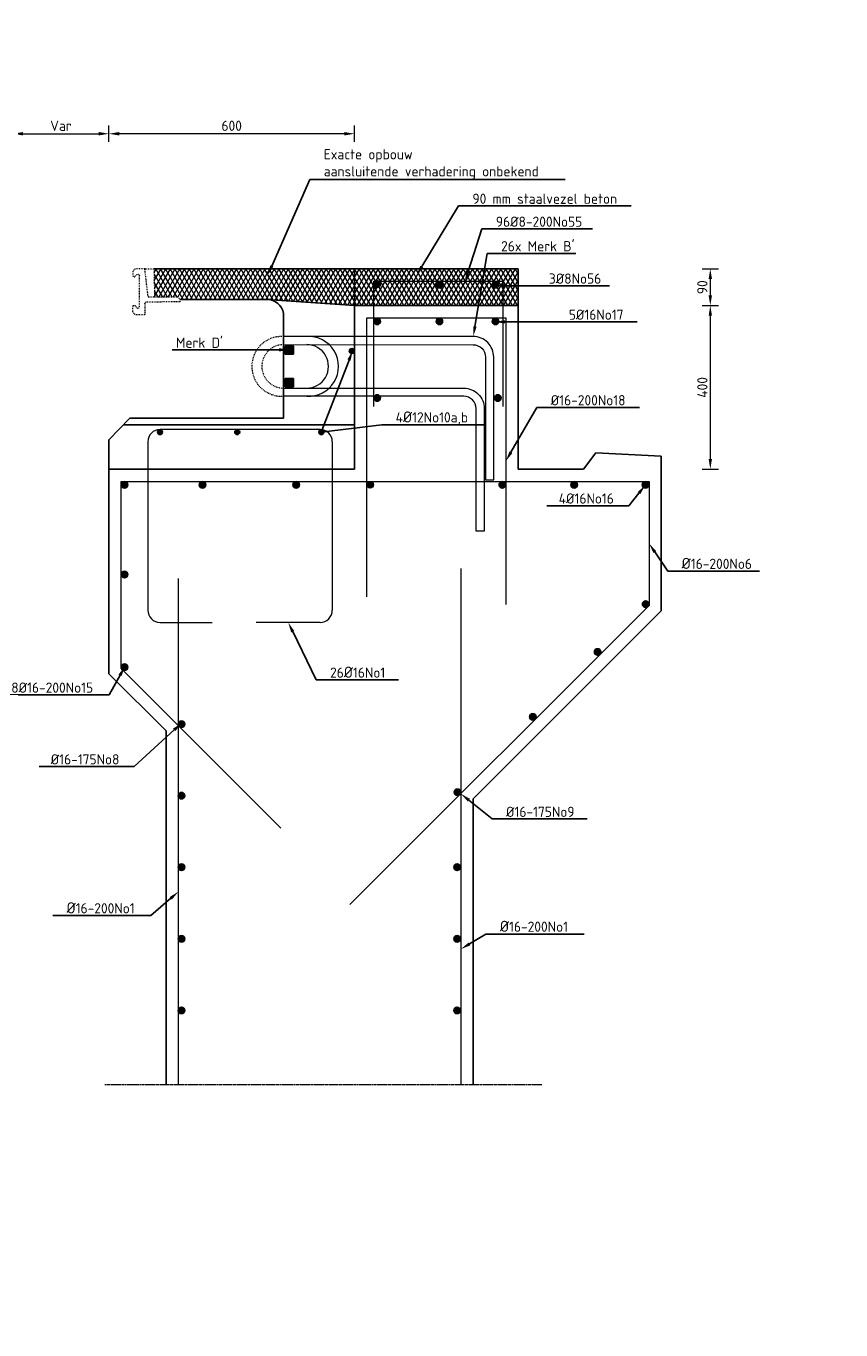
# Model space of a CAD drawing. Header units: millimetres. Extents: x -8028558 to 327273, y -63352 to 83293.
# Tile 36 of 195: x 755 to 2746, y -13234 to -10046. Entities that reach past the tile are written whole.
import ezdxf
from ezdxf import colors
from ezdxf.entities.mleader import LeaderData, LeaderLine
from ezdxf.math import Vec2, Vec3

# ---------------------------------------------------------------- set-up
doc = ezdxf.new("R2010")
doc.units = ezdxf.units.MM
doc.linetypes.add('NLCS-HIDDEN', pattern=[4, 2, -2])
doc.linetypes.add('XX-AFBREEK', pattern=[7, 4, -1, 1, -1])
for name, color, linetype, lineweight in [('B-CO-BC-AFBREEKLIJN-G', 7, 'XX-AFBREEK', 18), ('B-CO-BC-BETONVORM-GD', 90, 'Continuous', 25), ('B-CO-BC-STORTNAAD-GD', 10, 'BC-STORTNAAD', 25), ('B-CO-BC-WAPENING-G', 170, 'Continuous', 18), ('B-CO-BC-WAPENING-GD', 130, 'Continuous', 25), ('B-CO-BC-WAPENING-GN', 150, 'NLCS-HIDDEN', 13), ('B-CO-BC-WAPENING_HOOFDWAPENING-G', 170, 'Continuous', 18), ('B-CO-SC-STAALVORM-A', 252, 'Continuous', 18), ('B-CO-SC-STAALVORM-AD', 252, 'Continuous', 18), ('B-CO-SC-STAALVORM-GN', 10, 'NLCS-HIDDEN', 13), ('B-CO-VH-VERHARDING_ASFALT-A', 252, 'Continuous', 18), ('B-CO-VH-VERHARDING_ASFALT-GD', 252, 'Continuous', 25), ('V-CO-BC-OVERIGMATERIAAL-M', 7, 'Continuous', 18), ('X-XX-AL-M', 7, 'Continuous', 18), ('X-XX-AL-T25', 7, 'Continuous', 25), ('X-XX-AL-VERWIJZING-T25', 7, 'Continuous', 25)]:
    doc.layers.add(name, color=color, linetype=linetype, lineweight=lineweight)
doc.styles.add('NLCS-ISO-MM10-T25', font='NLCS-ISO.ttf', dxfattribs={"height": 25})
doc.linetypes.add('BC-STORTNAAD', pattern='A,15,-1,[175,NLCS.SHX,S=1,R=0,X=0,Y=0],-1', length=17)
doc.dimstyles.new('NLCS-MM10-T25-PIJL_L0_H4', dxfattribs={"dimscale": 10, "dimtxt": 2.5, "dimasz": 2.5, "dimexe": 2, "dimexo": 2, "dimgap": 0.7, "dimtad": 1, "dimdec": 0, "dimzin": 0, "dimdsep": 46, "dimtxsty": 'NLCS-ISO-MM10-T25', "dimcen": 0, "dimdle": 2, "dimclrd": 256, "dimclre": 256, "dimclrt": 256, "dimadec": 4, "dimazin": 0, "dimtfac": 1, "dimtdec": 3, "dimtofl": 0, "dimtmove": 0, "dimatfit": 3, "dimfxl": 2, "dimfxlon": 1, "dimtfillclr": 256, "dimtolj": 1, "dimtzin": 0, "dimlwd": -1, "dimlwe": -1, "dimarcsym": 0})
pattern_1 = [(45, (29559.305, -2e-12), (-2.8284271, 2.8284271), []), (45, (29559.305, 2.4284), (-2.8284271, 2.8284271), []), (45, (29559.305, 2.5284), (-2.8284271, 2.8284271), []), (45, (29559.305, 2.6284), (-2.8284271, 2.8284271), [])]
pattern_2 = [(45, (29576.305, -2e-12), (-2.8284271, 2.8284271), []), (45, (29576.305, 2.4284), (-2.8284271, 2.8284271), []), (45, (29576.305, 2.5284), (-2.8284271, 2.8284271), []), (45, (29576.305, 2.6284), (-2.8284271, 2.8284271), [])]

# ---------------------------------------------------------------- blocks, each defined once
blk = doc.blocks.new('*D1825')
at = {"layer": 'X-XX-AL-M', "transparency": 16777216}
for p, q in [((722.7, -10328.9), (722.7, -10288.9)), ((957.5, -10328.9), (957.5, -10288.9)), ((747.7, -10308.9), (932.5, -10308.9))]:
    blk.add_line(p, q, dxfattribs=at)
for points in [[(747.7, -10304.7), (747.7, -10313.1), (722.7, -10308.9)], [(932.5, -10304.7), (932.5, -10313.1), (957.5, -10308.9)]]:
    blk.add_solid(points, dxfattribs=at)
at = {"layer": 'X-XX-AL-M', "transparency": 16777216, "insert": (840.1, -10289.4), "char_height": 25, "attachment_point": 5, "style": 'NLCS-ISO-MM10-T25'}
blk.add_mtext('\\A1;Var', dxfattribs=at)
blk = doc.blocks.new('*D1820')
at = {"layer": 'X-XX-AL-M', "transparency": 16777216}
for p, q in [((957.5, -10328.9), (957.5, -10288.9)), ((1557.5, -10328.9), (1557.5, -10288.9)), ((1532.5, -10308.9), (982.5, -10308.9))]:
    blk.add_line(p, q, dxfattribs=at)
for points in [[(982.5, -10304.7), (982.5, -10313.1), (957.5, -10308.9)], [(1532.5, -10304.7), (1532.5, -10313.1), (1557.5, -10308.9)]]:
    blk.add_solid(points, dxfattribs=at)
at = {"layer": 'X-XX-AL-M', "transparency": 16777216, "insert": (1257.5, -10289.4), "char_height": 25, "attachment_point": 5, "style": 'NLCS-ISO-MM10-T25'}
blk.add_mtext('\\A1;600', dxfattribs=at)
blk = doc.blocks.new('*D1821')
at = {"layer": 'X-XX-AL-M', "transparency": 16777216}
for p, q in [((2407.2, -10729.1), (2447.2, -10729.1)), ((2427.2, -10754.1), (2427.2, -11104.1)), ((2407.2, -11129.1), (2447.2, -11129.1))]:
    blk.add_line(p, q, dxfattribs=at)
for points in [[(2423.1, -10754.1), (2431.4, -10754.1), (2427.2, -10729.1)], [(2423.1, -11104.1), (2431.4, -11104.1), (2427.2, -11129.1)]]:
    blk.add_solid(points, dxfattribs=at)
at = {"layer": 'X-XX-AL-M', "transparency": 16777216, "insert": (2407.7, -10929.1), "char_height": 25, "attachment_point": 5, "rotation": 90, "style": 'NLCS-ISO-MM10-T25'}
blk.add_mtext('\\A1;400', dxfattribs=at)
blk = doc.blocks.new('*D1822')
at = {"layer": 'X-XX-AL-M', "transparency": 16777216}
for p, q in [((2407.2, -10639.1), (2447.2, -10639.1)), ((2427.2, -10664.1), (2427.2, -10704.1)), ((2407.2, -10729.1), (2447.2, -10729.1))]:
    blk.add_line(p, q, dxfattribs=at)
for points in [[(2423.1, -10664.1), (2431.4, -10664.1), (2427.2, -10639.1)], [(2423.1, -10704.1), (2431.4, -10704.1), (2427.2, -10729.1)]]:
    blk.add_solid(points, dxfattribs=at)
at = {"layer": 'X-XX-AL-M', "transparency": 16777216, "insert": (2407.7, -10684.1), "char_height": 25, "attachment_point": 5, "rotation": 90, "style": 'NLCS-ISO-MM10-T25'}
blk.add_mtext('\\A1;90', dxfattribs=at)

msp = doc.modelspace()

# ---------------------------------------------------------------- hatches: boundary and pattern name
at = {"layer": 'B-CO-SC-STAALVORM-A'}
h = msp.add_hatch(dxfattribs=at)
h.set_pattern_fill('ACO-STAAL', color=256, pattern_type=2)
h.set_pattern_definition([(45, (29576.2354, -3452.862), (-2.8284271, 2.8284271), []), (45, (29576.2354, -3450.4335), (-2.8284271, 2.8284271), []), (45, (29576.2354, -3450.3335), (-2.8284271, 2.8284271), []), (45, (29576.2354, -3450.2335), (-2.8284271, 2.8284271), [])])
h.paths.add_polyline_path([(1620.7, -10676.5, 1), (1604.7, -10676.5, 1)])
h = msp.add_hatch(dxfattribs=at)
h.set_pattern_fill('ACO-STAAL', color=256, pattern_type=2)
h.set_pattern_definition([(45, (29559.305, -3454.4003), (-2.8284271, 2.8284271), []), (45, (29559.305, -3451.972), (-2.8284271, 2.8284271), []), (45, (29559.305, -3451.872), (-2.8284271, 2.8284271), []), (45, (29559.305, -3451.772), (-2.8284271, 2.8284271), [])])
h.paths.add_polyline_path([(1773.1, -10678, 1), (1757.1, -10678, 1)])
h = msp.add_hatch(dxfattribs=at)
h.set_pattern_fill('ACO-STAAL', color=256, pattern_type=2)
h.set_pattern_definition([(45, (29542.305, -3454.4003), (-2.8284271, 2.8284271), []), (45, (29542.305, -3451.972), (-2.8284271, 2.8284271), []), (45, (29542.305, -3451.872), (-2.8284271, 2.8284271), []), (45, (29542.305, -3451.772), (-2.8284271, 2.8284271), [])])
h.paths.add_polyline_path([(1909.9, -10678, 1), (1893.9, -10678, 1)])
h = msp.add_hatch(dxfattribs=at)
h.set_pattern_fill('ACO-STAAL', color=256, pattern_type=2)
h.set_pattern_definition(pattern_2)
h.paths.add_polyline_path([(1620.8, -10767.6, 1), (1604.8, -10767.6, 1)])
h = msp.add_hatch(dxfattribs=at)
h.set_pattern_fill('ACO-STAAL', color=256, pattern_type=2)
h.set_pattern_definition(pattern_1)
h.paths.add_polyline_path([(1773.1, -10767.6, 1), (1757.1, -10767.6, 1)])
h = msp.add_hatch(dxfattribs=at)
h.set_pattern_fill('ACO-STAAL', color=256, pattern_type=2)
h.set_pattern_definition([(45, (29542.305, -2e-12), (-2.8284271, 2.8284271), []), (45, (29542.305, 2.4284), (-2.8284271, 2.8284271), []), (45, (29542.305, 2.5284), (-2.8284271, 2.8284271), []), (45, (29542.305, 2.6284), (-2.8284271, 2.8284271), [])])
h.paths.add_polyline_path([(1909.9, -10767.6, 1), (1893.9, -10767.6, 1)])
h = msp.add_hatch(dxfattribs=at)
h.set_pattern_fill('ACO-STAAL', color=256, pattern_type=2)
h.set_pattern_definition(pattern_2)
h.paths.add_polyline_path([(1620.8, -10955, 1), (1604.8, -10955, 1)])
h = msp.add_hatch(dxfattribs=at)
h.set_pattern_fill('ACO-STAAL', color=256, pattern_type=2)
h.set_pattern_definition([(45, (29548.7065, -2e-12), (-2.8284271, 2.8284271), []), (45, (29548.7065, 2.4284), (-2.8284271, 2.8284271), []), (45, (29548.7065, 2.5284), (-2.8284271, 2.8284271), []), (45, (29548.7065, 2.6284), (-2.8284271, 2.8284271), [])])
h.paths.add_polyline_path([(1916.3, -10955, 1), (1900.3, -10955, 1)])
h = msp.add_hatch(dxfattribs=at)
h.set_pattern_fill('ACO-STAAL', color=256, pattern_type=2)
h.set_pattern_definition(pattern_1)
h.paths.add_polyline_path([(1003.6, -11167.2, 1), (987.6, -11167.2, 1)])
h = msp.add_hatch(dxfattribs=at)
h.set_pattern_fill('ACO-STAAL', color=256, pattern_type=2)
h.set_pattern_definition(pattern_1)
h.paths.add_polyline_path([(1194.4, -11167.2, 1), (1178.4, -11167.2, 1)])
h = msp.add_hatch(dxfattribs=at)
h.set_pattern_fill('ACO-STAAL', color=256, pattern_type=2)
h.set_pattern_definition(pattern_1)
h.paths.add_polyline_path([(1423, -11167.2, 1), (1407, -11167.2, 1)])
h = msp.add_hatch(dxfattribs=at)
h.set_pattern_fill('ACO-STAAL', color=256, pattern_type=2)
h.set_pattern_definition(pattern_1)
h.paths.add_polyline_path([(1603.8, -11167.2, 1), (1587.8, -11167.2, 1)])
h = msp.add_hatch(dxfattribs=at)
h.set_pattern_fill('ACO-STAAL', color=256, pattern_type=2)
h.set_pattern_definition(pattern_1)
h.paths.add_polyline_path([(1926.9, -11167.2, 1), (1910.9, -11167.2, 1)])
h = msp.add_hatch(dxfattribs=at)
h.set_pattern_fill('ACO-STAAL', color=256, pattern_type=2)
h.set_pattern_definition(pattern_1)
h.paths.add_polyline_path([(2102.6, -11167.2, 1), (2086.6, -11167.2, 1)])
h = msp.add_hatch(dxfattribs=at)
h.set_pattern_fill('ACO-STAAL', color=256, pattern_type=2)
h.set_pattern_definition(pattern_1)
h.paths.add_polyline_path([(2277, -11167.2, 1), (2261, -11167.2, 1)])
h = msp.add_hatch(dxfattribs=at)
h.set_pattern_fill('ACO-STAAL', color=256, pattern_type=2)
h.set_pattern_definition(pattern_1)
h.paths.add_polyline_path([(1003.6, -11386.8, 1), (987.6, -11386.8, 1)])
h = msp.add_hatch(dxfattribs=at)
h.set_pattern_fill('ACO-STAAL', color=256, pattern_type=2)
h.set_pattern_definition(pattern_1)
h.paths.add_polyline_path([(2277.2, -11459.3, 1), (2261.2, -11459.3, 1)])
h = msp.add_hatch(dxfattribs=at)
h.set_pattern_fill('ACO-STAAL', color=256, pattern_type=2)
h.set_pattern_definition(pattern_1)
h.paths.add_polyline_path([(2159.8, -11576, 1), (2143.8, -11576, 1)])
h = msp.add_hatch(dxfattribs=at)
h.set_pattern_fill('ACO-STAAL', color=256, pattern_type=2)
h.set_pattern_definition(pattern_1)
h.paths.add_polyline_path([(1003.6, -11613.3, 1), (987.6, -11613.3, 1)])
h = msp.add_hatch(dxfattribs=at)
h.set_pattern_fill('ACO-STAAL', color=256, pattern_type=2)
h.set_pattern_definition(pattern_1)
h.paths.add_polyline_path([(2001.6, -11734.6, 1), (1985.6, -11734.6, 1)])
h = msp.add_hatch(dxfattribs=at)
h.set_pattern_fill('ACO-STAAL', color=256, pattern_type=2)
h.set_pattern_definition(pattern_1)
h.paths.add_polyline_path([(1142.7, -11752.4, 1), (1126.7, -11752.4, 1)])
h = msp.add_hatch(dxfattribs=at)
h.set_pattern_fill('ACO-STAAL', color=256, pattern_type=2)
h.set_pattern_definition(pattern_1)
h.paths.add_polyline_path([(1142.7, -11927.4, 1), (1126.7, -11927.4, 1)])
h = msp.add_hatch(dxfattribs=at)
h.set_pattern_fill('ACO-STAAL', color=256, pattern_type=2)
h.set_pattern_definition(pattern_1)
h.paths.add_polyline_path([(1817.4, -11919.1, 1), (1801.4, -11919.1, 1)])
h = msp.add_hatch(dxfattribs=at)
h.set_pattern_fill('ACO-STAAL', color=256, pattern_type=2)
h.set_pattern_definition(pattern_1)
h.paths.add_polyline_path([(1142.7, -12102.4, 1), (1126.7, -12102.4, 1)])
h = msp.add_hatch(dxfattribs=at)
h.set_pattern_fill('ACO-STAAL', color=256, pattern_type=2)
h.set_pattern_definition(pattern_1)
h.paths.add_polyline_path([(1816.2, -12102.4, 1), (1800.2, -12102.4, 1)])
h = msp.add_hatch(dxfattribs=at)
h.set_pattern_fill('ACO-STAAL', color=256, pattern_type=2)
h.set_pattern_definition(pattern_1)
h.paths.add_polyline_path([(1142.7, -12277.4, 1), (1126.7, -12277.4, 1)])
h = msp.add_hatch(dxfattribs=at)
h.set_pattern_fill('ACO-STAAL', color=256, pattern_type=2)
h.set_pattern_definition(pattern_1)
h.paths.add_polyline_path([(1816.2, -12277.4, 1), (1800.2, -12277.4, 1)])
h = msp.add_hatch(dxfattribs=at)
h.set_pattern_fill('ACO-STAAL', color=256, pattern_type=2)
h.set_pattern_definition(pattern_1)
h.paths.add_polyline_path([(1142.7, -12452.4, 1), (1126.7, -12452.4, 1)])
h = msp.add_hatch(dxfattribs=at)
h.set_pattern_fill('ACO-STAAL', color=256, pattern_type=2)
h.set_pattern_definition(pattern_1)
h.paths.add_polyline_path([(1816.2, -12452.4, 1), (1800.2, -12452.4, 1)])
at = {"layer": 'B-CO-SC-STAALVORM-AD'}
h = msp.add_hatch(dxfattribs=at)
h.set_pattern_fill('ACO-STAAL', color=256, pattern_type=2)
h.set_pattern_definition(pattern_1)
h.paths.add_polyline_path([(1557, -10840, 1), (1545, -10840, 1)])
h = msp.add_hatch(dxfattribs=at)
h.set_pattern_fill('ACO-STAAL', color=256, pattern_type=2)
h.set_pattern_definition(pattern_1)
h.paths.add_polyline_path([(1088.4, -11038.6, 1), (1076.4, -11038.6, 1)])
h = msp.add_hatch(dxfattribs=at)
h.set_pattern_fill('ACO-STAAL', color=256, pattern_type=2)
h.set_pattern_definition(pattern_1)
h.paths.add_polyline_path([(1277.1, -11038.6, 1), (1265.1, -11038.6, 1)])
h = msp.add_hatch(dxfattribs=at)
h.set_pattern_fill('ACO-STAAL', color=256, pattern_type=2)
h.set_pattern_definition(pattern_1)
h.paths.add_polyline_path([(1482.5, -11038.5, 1), (1470.5, -11038.5, 1)])
at = {"layer": 'B-CO-VH-VERHARDING_ASFALT-A'}
h = msp.add_hatch(dxfattribs=at)
h.set_pattern_fill('AVH-ASFALT', color=256, scale=10, pattern_type=2)
h.set_pattern_definition([(60, (29559.305, -2e-12), (-8.660254, 5), []), (120, (29559.305, -2e-12), (-8.660254, -5), [])])
h.paths.add_polyline_path([(-355.9, -10729.1), (-302.8, -10639.1), (-642.3, -10639.1), (-642.3, -10729.1)])
h.paths.add_polyline_path([(-302.8, -10639.1), (-355.9, -10729.1), (122.7, -10729.1), (330.6, -10714.3, -0.035381), (336.5, -10713.9), (345.1, -10713.9), (389.2, -10639.1)])
h.paths.add_polyline_path([(389.2, -10639.1), (345.1, -10713.9), (549, -10713.9), (554.5, -10708.4), (611.2, -10708.4), (612.3, -10639.1)])
h.paths.add_polyline_path([(1343.7, -10713.9, -0.035381), (1349.6, -10714.3), (1514.2, -10726), (1561.6, -10639.1), (1067.8, -10639.1), (1068.9, -10708.4), (1125.6, -10708.4), (1131.2, -10713.9)])
h.paths.add_polyline_path([(1957.5, -10729.1), (1957.5, -10639.1), (1561.6, -10639.1), (1514.2, -10726), (1557.5, -10729.1)])
at = {"layer": 'X-XX-AL-T25', "true_color": 0x636466}
h = msp.add_hatch(color=251, dxfattribs=at)
h.dxf.hatch_style = 1
h.paths.add_polyline_path([(1388.5, -10828.2), (1408.5, -10828.2), (1408.5, -10848.2), (1388.5, -10848.2)])
h = msp.add_hatch(color=251, dxfattribs=at)
h.dxf.hatch_style = 1
h.paths.add_polyline_path([(1388.5, -10907.6), (1408.5, -10907.6), (1408.5, -10927.6), (1388.5, -10927.6)])

# ---------------------------------------------------------------- linework, layer by layer
at = {"layer": 'B-CO-BC-AFBREEKLIJN-G', "flags": 128}
msp.add_lwpolyline([(947.8, -12633.5), (2015.7, -12633.5)], dxfattribs=at)
at = {"layer": 'B-CO-BC-BETONVORM-GD', "ltscale": 500, "flags": 128}
for points in [[(1131.2, -10713.9), (1343.7, -10713.9)], [(1384.5, -10748.3), (1384.5, -11004)], [(1008.5, -11004), (957.5, -11057.5)], [(1384.5, -11004), (1008.5, -11004)]]:
    msp.add_lwpolyline(points, dxfattribs=at)
at = {"layer": 'B-CO-BC-BETONVORM-GD', "flags": 128}
for points in [[(1343.7, -10713.9), (1557.5, -10729.1)], [(1557.5, -10729.1), (1957.5, -10729.1)], [(1557.5, -11129.1), (1557.5, -10729.1)], [(1957.5, -10729.1), (1957.5, -11129.1)], [(957.5, -11629.1), (957.5, -11057.5)], [(2147.5, -11089.1), (2117.5, -11129.1)], [(2307.5, -11097.1), (2147.5, -11089.1)], [(2307.5, -11097.1), (2307.5, -11475.1)], [(957.5, -11129.1), (1557.5, -11129.1)], [(1957.5, -11129.1), (2117.5, -11129.1)], [(1847.5, -11935.1), (2307.5, -11475.1)], [(957.5, -11629.1), (1097.5, -11769.1)], [(1097.5, -12633.5), (1097.5, -11769.1)], [(1847.5, -11935.1), (1847.5, -12633.5)]]:
    msp.add_lwpolyline(points, dxfattribs=at)
at = {"layer": 'B-CO-BC-BETONVORM-GD', "ltscale": 500, "flags": 128}
msp.add_lwpolyline([(1384.5, -10748.3, 0.365479), (1343.7, -10713.9)], format="xyb", dxfattribs=at)
at = {"layer": 'B-CO-BC-STORTNAAD-GD', "ltscale": 0.5, "flags": 128}
for points in [[(1557.5, -11129.1), (1557.5, -10639.1)], [(992.9, -11020.3), (1557.5, -11020.3)], [(957.5, -11129.1), (1557.5, -11129.1)]]:
    msp.add_lwpolyline(points, dxfattribs=at)
at = {"layer": 'B-CO-BC-WAPENING-G', "flags": 128}
for points in [[(1604.5, -10975.7), (1604.5, -10669.5), (1919.9, -10669.5), (1919.9, -10975.7)], [(1587.5, -11441.1), (1587.5, -10759.1), (1927.5, -10759.1), (1927.5, -11459.6)], [(987.5, -11159.1), (2277.5, -11159.1)], [(987.5, -11616.6), (987.5, -11159.1)], [(2277.5, -11159.1), (2277.5, -11462.6)], [(1817.5, -11371.6), (1817.5, -12633.5)], [(1127.5, -12633.5), (1127.5, -11396.2)], [(1546.5, -12193.6), (2277.5, -11462.6)], [(987.5, -11616.6), (1377.7, -12006.8)]]:
    msp.add_lwpolyline(points, dxfattribs=at)
at = {"layer": 'B-CO-BC-WAPENING-G'}
msp.add_circle((1595.8, -11167.2), 8, dxfattribs=at)
at = {"layer": 'B-CO-BC-WAPENING-GD'}
for points in [[(1408.5, -10848.2), (1388.5, -10848.2), (1388.5, -10828.2), (1408.5, -10828.2)], [(1408.5, -10927.6), (1388.5, -10927.6), (1388.5, -10907.6), (1408.5, -10907.6)]]:
    msp.add_lwpolyline(points, close=True, dxfattribs=at)
for centre, radius in [((1612.7, -10676.5), 8), ((1765.1, -10678), 8), ((1901.9, -10678), 8), ((1612.8, -10767.6), 8), ((1765.1, -10767.6), 8), ((1901.9, -10767.6), 8), ((1551, -10840), 6), ((1612.8, -10955), 8), ((1908.3, -10955), 8), ((1082.4, -11038.6), 6), ((1271.1, -11038.6), 6), ((1476.5, -11038.5), 6), ((995.6, -11167.2), 8), ((1186.4, -11167.2), 8), ((1415, -11167.2), 8), ((1918.9, -11167.2), 8), ((2094.6, -11167.2), 8), ((2269, -11167.2), 8), ((995.6, -11386.8), 8), ((2269.2, -11459.3), 8), ((2151.8, -11576), 8), ((995.6, -11613.3), 8), ((1993.6, -11734.6), 8), ((1134.7, -11752.4), 8), ((1134.7, -11927.4), 8), ((1809.4, -11919.1), 8), ((1134.7, -12102.4), 8), ((1808.2, -12102.4), 8), ((1134.7, -12277.4), 8), ((1808.2, -12277.4), 8), ((1134.7, -12452.4), 8), ((1808.2, -12452.4), 8)]:
    msp.add_circle(centre, radius, dxfattribs=at)
at = {"layer": 'B-CO-BC-WAPENING-GN', "flags": 128}
for points in [[(1384.4, -10804.8, 1.064137), (1384.4, -10950.7)], [(1384.4, -10824.5, 1.00352), (1384.8, -10930.9)]]:
    msp.add_lwpolyline(points, format="xyb", dxfattribs=at)
at = {"layer": 'B-CO-BC-WAPENING_HOOFDWAPENING-G', "flags": 128}
for points in [[(1384.4, -10824.5), (1847.8, -10824.8, -0.414214), (1877.8, -10854.8), (1877.8, -11154.8), (1897.8, -11154.8), (1897.8, -10854.8, 0.414214), (1847.8, -10804.8), (1384.8, -10804.8)], [(1440.9, -10950.7, 1.064137), (1440.9, -10804.8)], [(1440.5, -10930.9, 1.00352), (1440.9, -10824.5)], [(1384.8, -10930.9), (1824.8, -10930.9, -0.414214), (1874.8, -10980.9), (1874.8, -11280.9), (1854.8, -11280.9), (1854.8, -10980.9, 0.414214), (1824.8, -10950.9), (1384.4, -10950.7)], [(1082.4, -11031.9, 0.414214), (1052.4, -11061.9)], [(1503.4, -11061.9, 0.414214), (1473.4, -11031.9)], [(1052.4, -11473.8, 0.414214), (1082.4, -11503.8)], [(1473.4, -11503.8, 0.414214), (1503.4, -11473.8)]]:
    msp.add_lwpolyline(points, format="xyb", dxfattribs=at)
for points in [[(1052.4, -11061.9), (1052.4, -11473.8)], [(1473.4, -11031.9), (1082.4, -11031.9)], [(1503.4, -11061.9), (1503.4, -11473.8)], [(1082.4, -11503.8), (1210.1, -11503.8)], [(1473.4, -11503.8), (1317.7, -11503.8)]]:
    msp.add_lwpolyline(points, dxfattribs=at)
at = {"layer": 'B-CO-SC-STAALVORM-GN', "flags": 128}
for points in [[(1131.2, -10719.9), (1131.2, -10713.9), (1125.6, -10708.4), (1053.3, -10708.4), (1045.3, -10639.1), (1021.4, -10639.1), (1015.6, -10644.9)], [(1045.3, -10639.1), (1067.8, -10639.1)], [(1067.8, -10639.1), (1068.9, -10708.4)], [(1032.1, -10732.1), (1032.1, -10655.4)], [(1045.6, -10724.5), (1045.6, -10751.6)], [(1131.2, -10719.9), (1086.6, -10719.9)], [(1045.4, -10751.6), (1022.1, -10751.6), (1015.6, -10745.1)]]:
    msp.add_lwpolyline(points, dxfattribs=at)
for points in [[(1015.6, -10644.9), (1015.6, -10655.6, 0.748975), (1022.1, -10657.5, -0.045064), (1025.3, -10653.4, -0.61982), (1032.1, -10655.4, -0.61982)], [(1015.6, -10745.1), (1015.6, -10731.9, -0.748975), (1022.1, -10730, 0.045064), (1025.3, -10734.2, 0.61982), (1032.1, -10732.1, 0.61982)], [(1045.6, -10724.5, -0.3609), (1049.4, -10719.9), (1086.6, -10719.9)]]:
    msp.add_lwpolyline(points, format="xyb", dxfattribs=at)
at = {"layer": 'B-CO-VH-VERHARDING_ASFALT-GD', "flags": 128}
for points in [[(1067.8, -10639.1), (1957.5, -10639.1)], [(1957.5, -10639.1), (1957.5, -10729.1)]]:
    msp.add_lwpolyline(points, dxfattribs=at)
at = {"layer": 'V-CO-BC-OVERIGMATERIAAL-M', "color": 18, "true_color": 0x000000, "flags": 128}
msp.add_lwpolyline([(1384.8, -10930.9), (1441.3, -10930.9)], dxfattribs=at)

# ---------------------------------------------------------------- dimensions: what is measured, and where the dimension line sits
at = {"layer": 'X-XX-AL-M'}
dim = msp.add_linear_dim(base=(957.5, -10308.9), p1=(722.7, -11129.1), p2=(957.5, -11129.1), text='Var', dimstyle='NLCS-MM10-T25-PIJL_L0_H4', dxfattribs=at)
dim.commit()
dim.dimension.update_dxf_attribs({"geometry": '*D1825', "text_midpoint": (840.1, -10289.4)})
for base, p1, p2, angle, picture, middle in [((957.5, -10308.9), (1557.5, -10729.1), (957.5, -11118.3), 180, '*D1820', (1257.5, -10289.4)), ((2427.2, -10729.1), (1957.5, -10639.1), (1957.5, -10729.1), 90, '*D1822', (2407.7, -10684.1)), ((2427.2, -11129.1), (1957.5, -10729.1), (1957.5, -11129.1), 90, '*D1821', (2407.7, -10929.1))]:
    dim = msp.add_linear_dim(base=base, p1=p1, p2=p2, angle=angle, dimstyle='NLCS-MM10-T25-PIJL_L0_H4', dxfattribs=at)
    dim.commit()
    dim.dimension.update_dxf_attribs({"geometry": picture, "text_midpoint": middle})

# ---------------------------------------------------------------- leaders
at = {"layer": 'X-XX-AL-VERWIJZING-T25'}
ml = msp.add_multileader_mtext('Standard', dxfattribs=at)
ml.set_content('Merk B', color=256, style='NLCS-ISO-MM10-T25')
ml.set_leader_properties(color=256, linetype='ByLayer', lineweight=-1)
ml.build(insert=Vec2(0, 0))
ml.multileader.update_dxf_attribs({"text_left_attachment_type": 5, "text_right_attachment_type": 5, "dogleg_length": 25, "arrow_head_size": 25})
ctx = ml.context
ctx.base_point, ctx.char_height, ctx.arrow_head_size, ctx.landing_gap_size, ctx.plane_origin = Vec3(137517.8, -36029.7), 25, 25, 9, Vec3(137783.2, -36013.1)
ctx.left_attachment, ctx.right_attachment = 5, 5
notes = []
notes.append((ctx, [(0, (0, 0, 0), (0, 0), (1, 0), 1, [])]))
ctx.mtext.insert, ctx.mtext.flow_direction = Vec3(137526.8, -35999.7), 5
ml = msp.add_multileader_mtext('Standard', dxfattribs=at)
ml.set_content('Exacte opbouw \\Paansluitende verhadering onbekend ', color=256, style='NLCS-ISO-MM10-T25')
ml.set_leader_properties(color=256, linetype='ByLayer', lineweight=-1)
ml.build(insert=Vec2(0, 0))
ml.multileader.update_dxf_attribs({"text_left_attachment_type": 5, "text_right_attachment_type": 5, "dogleg_length": 25, "arrow_head_size": 25})
ctx = ml.context
ctx.base_point, ctx.char_height, ctx.arrow_head_size, ctx.landing_gap_size, ctx.plane_origin = Vec3(1473.5, -10420.7), 25, 25, 9, Vec3(1345.5, -10655.2)
ctx.left_attachment, ctx.right_attachment = 5, 5
notes.append((ctx, [(1, (1, 1, 0), (1448.5, -10420.7), (1, 0), 25, [(0, [(1345.5, -10655.2)], 0, [])])]))
ctx.mtext.insert, ctx.mtext.flow_direction = Vec3(1482.5, -10346.6), 5
ml = msp.add_multileader_mtext('Standard', dxfattribs=at)
ml.set_content('90 mm staalvezel beton ', color=256, style='NLCS-ISO-MM10-T25')
ml.set_leader_properties(color=256, linetype='ByLayer', lineweight=-1)
ml.build(insert=Vec2(0, 0))
ml.multileader.update_dxf_attribs({"text_left_attachment_type": 5, "text_right_attachment_type": 5, "dogleg_length": 25, "arrow_head_size": 25})
ctx = ml.context
ctx.base_point, ctx.char_height, ctx.arrow_head_size, ctx.landing_gap_size, ctx.plane_origin = Vec3(1836.9, -10485.3), 25, 25, 9, Vec3(1709, -10655.2)
ctx.left_attachment, ctx.right_attachment = 5, 5
notes.append((ctx, [(1, (1, 1, 0), (1811.9, -10485.3), (1, 0), 25, [(0, [(1709, -10655.2)], 0, [])])]))
ctx.mtext.insert, ctx.mtext.flow_direction = Vec3(1845.9, -10455.3), 5
ml = msp.add_multileader_mtext('Standard', dxfattribs=at)
ml.set_content('96Ø8-200No55', color=256, style='NLCS-ISO-MM10-T25')
ml.set_leader_properties(color=256, linetype='ByLayer', lineweight=-1)
ml.build(insert=Vec2(0, 0))
ml.multileader.update_dxf_attribs({"text_left_attachment_type": 5, "text_right_attachment_type": 5, "dogleg_length": 25, "arrow_head_size": 25})
ctx = ml.context
ctx.base_point, ctx.char_height, ctx.arrow_head_size, ctx.landing_gap_size, ctx.plane_origin = Vec3(1894.1, -10541.5), 25, 25, 9, Vec3(1757.5, -10669.5)
ctx.left_attachment, ctx.right_attachment = 5, 5
notes.append((ctx, [(0, (1, 1, 0), (1869.1, -10541.5), (1, 0), 25, [(0, [(1827.5, -10669.5)], 0, [])])]))
ctx.mtext.insert, ctx.mtext.flow_direction = Vec3(1903.1, -10511.5), 5
ml = msp.add_multileader_mtext('Standard', dxfattribs=at)
ml.set_content("26x Merk B'", color=256, style='NLCS-ISO-MM10-T25')
ml.set_leader_properties(color=256, linetype='ByLayer', lineweight=-1)
ml.build(insert=Vec2(0, 0))
ml.multileader.update_dxf_attribs({"text_left_attachment_type": 5, "text_right_attachment_type": 5, "dogleg_length": 25, "arrow_head_size": 25})
ctx = ml.context
ctx.base_point, ctx.char_height, ctx.arrow_head_size, ctx.landing_gap_size, ctx.plane_origin = Vec3(1906.9, -10601.4), 25, 25, 9, Vec3(1467.1, -10812.3)
ctx.left_attachment, ctx.right_attachment = 5, 5
notes.append((ctx, [(0, (1, 1, 0), (1881.9, -10601.4), (1, 0), 25, [(0, [(1847.8, -10804.8)], 0, [])])]))
ctx.mtext.insert, ctx.mtext.rotation, ctx.mtext.flow_direction = Vec3(1915.9, -10571.4), 6.283185, 5
ml = msp.add_multileader_mtext('Standard', dxfattribs=at)
ml.set_content('3Ø8No56', color=256, style='NLCS-ISO-MM10-T25')
ml.set_leader_properties(color=256, linetype='ByLayer', lineweight=-1)
ml.build(insert=Vec2(0, 0))
ml.multileader.update_dxf_attribs({"text_left_attachment_type": 5, "text_right_attachment_type": 5, "dogleg_length": 25, "arrow_head_size": 25})
ctx = ml.context
ctx.base_point, ctx.char_height, ctx.arrow_head_size, ctx.landing_gap_size, ctx.plane_origin = Vec3(2023.8, -10680.6), 25, 25, 9, Vec3(1901.9, -10680.6)
ctx.left_attachment, ctx.right_attachment = 5, 5
notes.append((ctx, [(0, (1, 1, 0), (1998.8, -10680.6), (1, 0), 25, [(0, [(1901.9, -10680.6)], 0, [])])]))
ctx.mtext.insert, ctx.mtext.flow_direction = Vec3(2032.8, -10650.6), 5
ml = msp.add_multileader_mtext('Standard', dxfattribs=at)
ml.set_content('5Ø16No17', color=256, style='NLCS-ISO-MM10-T25')
ml.set_leader_properties(color=256, linetype='ByLayer', lineweight=-1)
ml.build(insert=Vec2(0, 0))
ml.multileader.update_dxf_attribs({"text_left_attachment_type": 5, "text_right_attachment_type": 5, "dogleg_length": 25, "arrow_head_size": 25})
ctx = ml.context
ctx.base_point, ctx.char_height, ctx.arrow_head_size, ctx.landing_gap_size, ctx.plane_origin = Vec3(2072.5, -10768.8), 25, 25, 9, Vec3(1900.4, -10768.8)
ctx.left_attachment, ctx.right_attachment = 5, 5
notes.append((ctx, [(0, (1, 1, 0), (2047.5, -10768.8), (1, 0), 25, [(0, [(1900.4, -10768.8)], 0, [])])]))
ctx.mtext.insert, ctx.mtext.flow_direction = Vec3(2081.5, -10738.8), 5
ml = msp.add_multileader_mtext('Standard', dxfattribs=at)
ml.set_content("Merk D'", color=256, style='NLCS-ISO-MM10-T25')
ml.set_leader_properties(color=256, linetype='ByLayer', lineweight=-1)
ml.build(insert=Vec2(0, 0))
ml.multileader.update_dxf_attribs({"text_left_attachment_type": 5, "text_right_attachment_type": 5, "dogleg_length": 25, "arrow_head_size": 25})
ctx = ml.context
ctx.base_point, ctx.char_height, ctx.arrow_head_size, ctx.landing_gap_size, ctx.plane_origin = Vec3(1112.2, -10837.4), 25, 25, 9, Vec3(1398, -10837.2)
ctx.left_attachment, ctx.right_attachment = 5, 5
notes.append((ctx, [(0, (1, 1, 0), (1266.5, -10837.4), (-1, 0), 25, [(0, [(1398, -10837.2)], 0, [])])]))
ctx.mtext.insert, ctx.mtext.flow_direction = Vec3(1121.2, -10807.4), 5
ml = msp.add_multileader_mtext('Standard', dxfattribs=at)
ml.set_content('4{\\H1.08333x;Ø}12No10a,b', color=256, style='NLCS-ISO-MM10-T25')
ml.set_leader_properties(color=256, linetype='ByLayer', lineweight=-1)
ml.build(insert=Vec2(0, 0))
ml.multileader.update_dxf_attribs({"text_left_attachment_type": 5, "text_right_attachment_type": 5, "dogleg_length": 25, "arrow_head_size": 25})
ctx = ml.context
ctx.base_point, ctx.char_height, ctx.arrow_head_size, ctx.landing_gap_size, ctx.plane_origin = Vec3(1649.2, -11020.3), 25, 25, 9, Vec3(1311.1, -10884.5)
ctx.left_attachment, ctx.right_attachment = 5, 5
notes.append((ctx, [(0, (1, 1, 0), (1624.2, -11020.3), (1, 0), 25, [(1, [(1553.2, -10838.9), (1476.5, -11038.5)], 0, [])])]))
ctx.mtext.insert, ctx.mtext.rotation, ctx.mtext.flow_direction = Vec3(1658.2, -10987.8), 6.283185, 5
ml = msp.add_multileader_mtext('Standard', dxfattribs=at)
ml.set_content('Ø16-200No18', color=256, style='NLCS-ISO-MM10-T25')
ml.set_leader_properties(color=256, linetype='ByLayer', lineweight=-1)
ml.build(insert=Vec2(0, 0))
ml.multileader.update_dxf_attribs({"text_left_attachment_type": 5, "text_right_attachment_type": 5, "dogleg_length": 25, "arrow_head_size": 25})
ctx = ml.context
ctx.base_point, ctx.char_height, ctx.arrow_head_size, ctx.landing_gap_size, ctx.plane_origin = Vec3(2028.3, -10978), 25, 25, 9, Vec3(1927.5, -11109.3)
ctx.left_attachment, ctx.right_attachment = 5, 5
notes.append((ctx, [(0, (1, 1, 0), (2003.3, -10978), (1, 0), 25, [(0, [(1927.5, -11109.3)], 0, [])])]))
ctx.mtext.insert, ctx.mtext.flow_direction = Vec3(2037.3, -10948), 5
ml = msp.add_multileader_mtext('Standard', dxfattribs=at)
ml.set_content('4Ø16No16', color=256, style='NLCS-ISO-MM10-T25')
ml.set_leader_properties(color=256, linetype='ByLayer', lineweight=-1)
ml.build(insert=Vec2(0, 0))
ml.multileader.update_dxf_attribs({"text_left_attachment_type": 5, "text_right_attachment_type": 5, "dogleg_length": 25, "arrow_head_size": 25})
ctx = ml.context
ctx.base_point, ctx.char_height, ctx.arrow_head_size, ctx.landing_gap_size, ctx.plane_origin = Vec3(2047.8, -11218.3), 25, 25, 9, Vec3(2277.5, -11159.1)
ctx.left_attachment, ctx.right_attachment = 5, 5
notes.append((ctx, [(0, (1, 1, 0), (2228.3, -11218.3), (-1, 0), 25, [(0, [(2268.4, -11168.1)], 0, [])])]))
ctx.mtext.insert, ctx.mtext.flow_direction = Vec3(2056.8, -11188.3), 5
ml = msp.add_multileader_mtext('Standard', dxfattribs=at)
ml.set_content('{\\H1.08333x;Ø}16-200No6', color=256, style='NLCS-ISO-MM10-T25')
ml.set_leader_properties(color=256, linetype='ByLayer', lineweight=-1)
ml.build(insert=Vec2(0, 0))
ml.multileader.update_dxf_attribs({"text_left_attachment_type": 5, "text_right_attachment_type": 5, "dogleg_length": 25, "arrow_head_size": 25})
ctx = ml.context
ctx.base_point, ctx.char_height, ctx.arrow_head_size, ctx.landing_gap_size, ctx.plane_origin = Vec3(2348.2, -11378.4), 25, 25, 9, Vec3(2697.8, -11245.1)
ctx.left_attachment, ctx.right_attachment = 5, 5
notes.append((ctx, [(1, (1, 1, 0), (2323.2, -11378.4), (1, 0), 25, [(0, [(2277.5, -11310.8)], 0, [])])]))
ctx.mtext.insert, ctx.mtext.width, ctx.mtext.flow_direction = Vec3(2357.2, -11345.9), 188.357, 5
ml = msp.add_multileader_mtext('Standard', dxfattribs=at)
ml.set_content('26{\\H1.08333x;Ø}16No1', color=256, style='NLCS-ISO-MM10-T25')
ml.set_leader_properties(color=256, linetype='ByLayer', lineweight=-1)
ml.build(insert=Vec2(0, 0))
ml.multileader.update_dxf_attribs({"text_left_attachment_type": 5, "text_right_attachment_type": 5, "dogleg_length": 25, "arrow_head_size": 25})
ctx = ml.context
ctx.base_point, ctx.char_height, ctx.arrow_head_size, ctx.landing_gap_size, ctx.plane_origin = Vec3(1489, -11644.4), 25, 25, 9, Vec3(1228.2, -11305.2)
ctx.left_attachment, ctx.right_attachment = 5, 5
notes.append((ctx, [(0, (1, 1, 0), (1464, -11644.4), (1, 0), 25, [(0, [(1395.6, -11503.8)], 0, [])])]))
ctx.mtext.insert, ctx.mtext.rotation, ctx.mtext.flow_direction = Vec3(1498, -11611.9), 6.283185, 5
ml = msp.add_multileader_mtext('Standard', dxfattribs=at)
ml.set_content('8Ø16-200No15', color=256, style='NLCS-ISO-MM10-T25')
ml.set_leader_properties(color=256, linetype='ByLayer', lineweight=-1)
ml.build(insert=Vec2(0, 0))
ml.multileader.update_dxf_attribs({"text_left_attachment_type": 5, "text_right_attachment_type": 5, "dogleg_length": 25, "arrow_head_size": 25})
ctx = ml.context
ctx.base_point, ctx.char_height, ctx.arrow_head_size, ctx.landing_gap_size, ctx.plane_origin = Vec3(709.8, -11680.7), 25, 25, 9, Vec3(996.8, -11611.3)
ctx.left_attachment, ctx.right_attachment = 5, 5
notes.append((ctx, [(0, (1, 1, 0), (957.8, -11680.7), (-1, 0), 25, [(0, [(996.8, -11611.3)], 0, [])])]))
ctx.mtext.insert, ctx.mtext.flow_direction = Vec3(718.8, -11650.7), 5
ml = msp.add_multileader_mtext('Standard', dxfattribs=at)
ml.set_content('Ø16-175No8', color=256, style='NLCS-ISO-MM10-T25')
ml.set_leader_properties(color=256, linetype='ByLayer', lineweight=-1)
ml.build(insert=Vec2(0, 0))
ml.multileader.update_dxf_attribs({"text_left_attachment_type": 5, "text_right_attachment_type": 5, "dogleg_length": 25, "arrow_head_size": 25})
ctx = ml.context
ctx.base_point, ctx.char_height, ctx.arrow_head_size, ctx.landing_gap_size, ctx.plane_origin = Vec3(806.3, -11856), 25, 25, 9, Vec3(1135.2, -11749.8)
ctx.left_attachment, ctx.right_attachment = 5, 5
notes.append((ctx, [(0, (1, 1, 0), (1019.3, -11856), (-1, 0), 25, [(0, [(1135.2, -11749.8)], 0, [])])]))
ctx.mtext.insert, ctx.mtext.flow_direction = Vec3(815.3, -11826), 5
ml = msp.add_multileader_mtext('Standard', dxfattribs=at)
ml.set_content('Ø16-175No9', color=256, style='NLCS-ISO-MM10-T25')
ml.set_leader_properties(color=256, linetype='ByLayer', lineweight=-1)
ml.build(insert=Vec2(0, 0))
ml.multileader.update_dxf_attribs({"text_left_attachment_type": 5, "text_right_attachment_type": 5, "dogleg_length": 25, "arrow_head_size": 25})
ctx = ml.context
ctx.base_point, ctx.char_height, ctx.arrow_head_size, ctx.landing_gap_size, ctx.plane_origin = Vec3(1919, -11984.4), 25, 25, 9, Vec3(1779, -11749.8)
ctx.left_attachment, ctx.right_attachment = 5, 5
notes.append((ctx, [(0, (1, 1, 0), (1894, -11984.4), (1, 0), 25, [(0, [(1817.5, -11922.6)], 0, [])])]))
ctx.mtext.insert, ctx.mtext.flow_direction = Vec3(1928, -11954.4), 5
ml = msp.add_multileader_mtext('Standard', dxfattribs=at)
ml.set_content('{\\H1.08333x;Ø}16-200No1 ', color=256, style='NLCS-ISO-MM10-T25')
ml.set_leader_properties(color=256, linetype='ByLayer', lineweight=-1)
ml.build(insert=Vec2(0, 0))
ml.multileader.update_dxf_attribs({"text_left_attachment_type": 5, "text_right_attachment_type": 5, "dogleg_length": 25, "arrow_head_size": 25})
ctx = ml.context
ctx.base_point, ctx.char_height, ctx.arrow_head_size, ctx.landing_gap_size, ctx.plane_origin = Vec3(844.9, -12220.6), 25, 25, 9, Vec3(1144.5, -12132.4)
ctx.left_attachment, ctx.right_attachment = 5, 5
notes.append((ctx, [(0, (1, 1, 0), (1059.8, -12220.6), (-1, 0), 25, [(0, [(1127.5, -12161.9)], 0, [])])]))
ctx.mtext.insert, ctx.mtext.flow_direction = Vec3(853.9, -12188.1), 5
ml = msp.add_multileader_mtext('Standard', dxfattribs=at)
ml.set_content('{\\H1.08333x;Ø}16-200No1', color=256, style='NLCS-ISO-MM10-T25')
ml.set_leader_properties(color=256, linetype='ByLayer', lineweight=-1)
ml.build(insert=Vec2(0, 0))
ml.multileader.update_dxf_attribs({"text_left_attachment_type": 5, "text_right_attachment_type": 5, "dogleg_length": 25, "arrow_head_size": 25})
ctx = ml.context
ctx.base_point, ctx.char_height, ctx.arrow_head_size, ctx.landing_gap_size, ctx.plane_origin = Vec3(844.9, -12220.6), 25, 25, 9, Vec3(1144.5, -12132.4)
ctx.left_attachment, ctx.right_attachment = 5, 5
notes.append((ctx, [(0, (1, 1, 0), (1059.8, -12220.6), (-1, 0), 25, [(0, [(1127.5, -12161.9)], 0, [])])]))
ctx.mtext.insert, ctx.mtext.width, ctx.mtext.flow_direction = Vec3(853.9, -12188.1), 188.357, 5
ml = msp.add_multileader_mtext('Standard', dxfattribs=at)
ml.set_content('{\\H1.08333x;Ø}16-200No1 ', color=256, style='NLCS-ISO-MM10-T25')
ml.set_leader_properties(color=256, linetype='ByLayer', lineweight=-1)
ml.build(insert=Vec2(0, 0))
ml.multileader.update_dxf_attribs({"text_left_attachment_type": 5, "text_right_attachment_type": 5, "dogleg_length": 25, "arrow_head_size": 25})
ctx = ml.context
ctx.base_point, ctx.char_height, ctx.arrow_head_size, ctx.landing_gap_size, ctx.plane_origin = Vec3(1904, -12265.7), 25, 25, 9, Vec3(1793.5, -12132.4)
ctx.left_attachment, ctx.right_attachment = 5, 5
notes.append((ctx, [(0, (1, 1, 0), (1879, -12265.7), (1, 0), 25, [(0, [(1817.5, -12302.6)], 0, [])])]))
ctx.mtext.insert, ctx.mtext.flow_direction = Vec3(1913, -12233.2), 5
for ctx, leaders in notes:
    for number, flags, end, landing, length, lines in leaders:
        leader = LeaderData()
        leader.index, (leader.has_last_leader_line, leader.has_dogleg_vector, leader.attachment_direction) = number, flags
        leader.last_leader_point, leader.dogleg_vector, leader.dogleg_length = Vec3(end), Vec3(landing), length
        for number, points, colour, breaks in lines:
            line = LeaderLine()
            line.index, line.vertices, line.color, line.breaks = number, Vec3.list(points), colors.encode_raw_color(colour), breaks
            leader.lines.append(line)
        ctx.leaders.append(leader)

doc.saveas('drawing.dxf')
